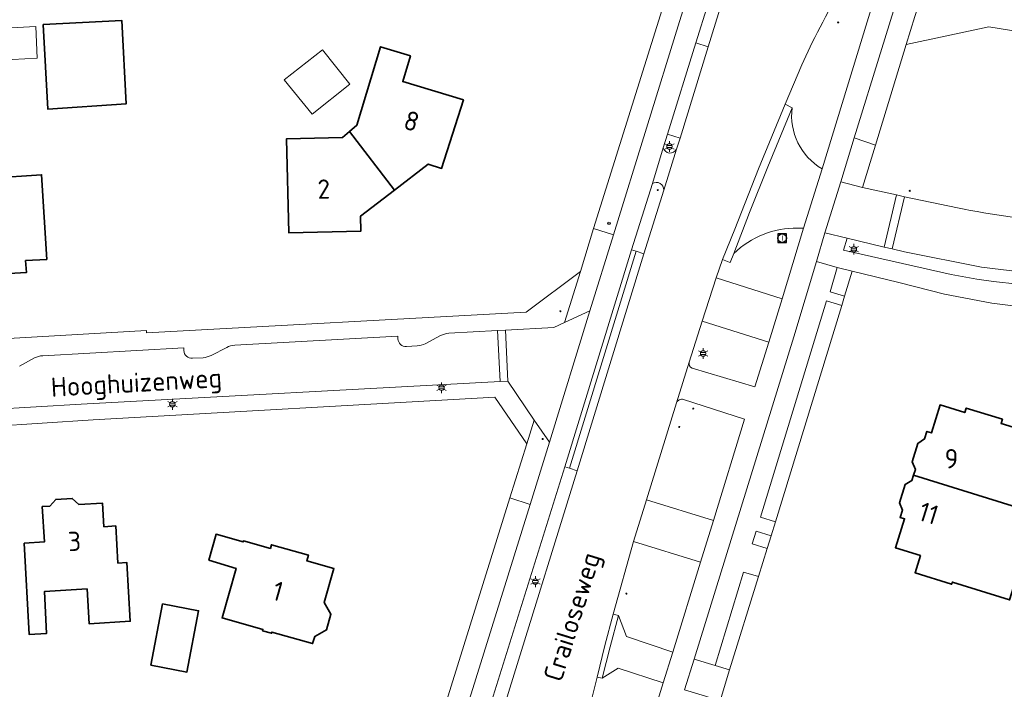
# Model space of a CAD drawing. Header units: metres. Extents: x 140853 to 145288, y 474558 to 480269.
# Tile 243 of 256: x 144003 to 144095, y 478604 to 478666. Entities that reach past the tile are written whole.
import ezdxf
from ezdxf.enums import TextEntityAlignment as Align

# ---------------------------------------------------------------- set-up
doc = ezdxf.new("R2010")
doc.units = ezdxf.units.M
doc.header["$MEASUREMENT"] = 0
for name, color, linetype, lineweight in [('B-WE-GR-BEPLANTING_CULTUUR_BOSPLANTSOEN-G', 90, 'GR-PLANTSOEN', 18), ('B-WE-GR-BEPLANTING_CULTUUR_HEESTERS-G', 90, 'Continuous', 18), ('B-WE-GR-GRAS_KRUIDENRIJK-G', 80, 'Continuous', 18), ('B-WE-GR-GROENVOORZIENING-G', 80, 'Continuous', 18), ('B-WE-IE-TERREINAFSCHEIDING_KUNSTMATIG_HEKWERK-G', 20, 'IE-TERREINAFSCHEIDING-KUNSTMATIG', 18), ('B-WE-KL-ET_LS_OV_LICHTMAST-S', 190, 'Continuous', 18), ('B-WE-KL-WATER_BRANDLEIDING_PUT-S', 150, 'Continuous', 18), ('B-WE-OG-BEBOUWING-G', 7, 'Continuous', 35), ('B-WE-OG-BEBOUWING_BIJGEBOUW-G', 7, 'Continuous', 18), ('B-WE-OG-BEBOUWING_HUISNUMMER-T18', 10, 'Continuous', 18), ('B-WE-OG-BEBOUWING_STRAATNAAM-T18', 10, 'Continuous', 18), ('B-WE-OG-TERREIN_ERF-G', 7, 'Continuous', 18), ('B-WE-RI-GWA_RIOOLPUT-S', 30, 'Continuous', 18), ('B-WE-VH-VERHARDING_ASFALT-G', 252, 'Continuous', 18), ('B-WE-VH-VERHARDING_BEDRIJFSVLOERPLAAT-G', 252, 'Continuous', 18), ('B-WE-VH-VERHARDING_BETONSTRAATSTEEN-G', 252, 'Continuous', 18), ('B-WE-VH-VERHARDING_STRAATBAKSTEEN-G', 252, 'Continuous', 18), ('B-WE-VH-VERHARDING_TEGEL-G', 252, 'Continuous', 18), ('B-WE-VW-BEWEGWIJZERING_DRAAGCONSTRUCTIE-S', 7, 'Continuous', 18), ('X-XX-XX-ALGEMEEN-S', 7, 'Continuous', 18)]:
    doc.layers.add(name, color=color, linetype=linetype, lineweight=lineweight)
doc.styles.add('NLCS-ISO', font='txt')
doc.linetypes.add('GR-PLANTSOEN', pattern='A,0,[179,NLCS.shx,S=2,R=0,X=0,Y=0],-4', length=4)
doc.linetypes.add('IE-TERREINAFSCHEIDING-KUNSTMATIG', pattern='A,4,[82,NLCS.shx,S=0.75,R=90,X=0,Y=0],4,-2', length=10)

# ---------------------------------------------------------------- blocks, each defined once
blk = doc.blocks.new('SIE-WEG_AFVALBAK_TYPE_01')
for radius in [0.25, 0.156]:
    blk.add_circle((0, 0), radius)
blk = doc.blocks.new('B-SIE-WEG_LICHTMAST-SO')
at = {"ltscale": 0.1}
for p, q in [((-1.1, 0.63), (-2.19, 1.27)), ((0, 1.27), (0, 2.53)), ((1.1, 0.63), (2.19, 1.27)), ((-1.1, -0.63), (-2.19, -1.27)), ((0, -1.27), (0, -2.53)), ((1.1, -0.63), (2.19, -1.27))]:
    blk.add_line(p, q, dxfattribs=at)
at = {"flags": 128}
for points in [[(-1.16, 0.5), (1.16, 0.5)], [(-1.16, -0.5), (1.16, -0.5)]]:
    blk.add_lwpolyline(points, dxfattribs=at)
at = {"ltscale": 0.1}
blk.add_circle((0, 0), 1.27, dxfattribs=at)
at = {"style": 'NLCS-ISO'}
blk.add_attdef('TYPE', text='', height=1.8, dxfattribs=at).set_placement((0, 2.53), align=Align.BOTTOM_CENTER)
blk = doc.blocks.new('SRI-PUT_INSPECTIE-SO')
at = {"lineweight": -3, "flags": 128}
blk.add_lwpolyline([(-2, -2), (2, -2), (2, 2), (-2, 2)], close=True, dxfattribs=at)
at = {"lineweight": -3, "ltscale": 1.5}
blk.add_circle((0, 0), 2, dxfattribs=at)
at = {"ltscale": 0.1, "style": 'NLCS-ISO'}
blk.add_text('I', height=2.5, dxfattribs=at).set_placement((0, -0.01), align=Align.MIDDLE_CENTER)
blk = doc.blocks.new('SIE-WEG_STRAATPOT_BRANDKRAAN-SO')
blk.add_ellipse((0, 0), major_axis=(-0.729, 0), ratio=0.685994)
at = {"style": 'NLCS-ISO'}
blk.add_text('BR', height=0.4, dxfattribs=at).set_placement((-0.3, -0.15))

msp = doc.modelspace()

# ---------------------------------------------------------------- linework, layer by layer
at = {"layer": 'B-WE-GR-BEPLANTING_CULTUUR_BOSPLANTSOEN-G', "ltscale": 0.2, "flags": 128}
msp.add_lwpolyline([(144085.463, 478663.951), (144093.178, 478665.599), (144097.038, 478664.966), (144100.139, 478666.703), (144104.2, 478671.871), (144110.302, 478673.563), (144119.281, 478679.755), (144129.605, 478680.041), (144136.731, 478685.254), (144145.25, 478693.317), (144138.435, 478700.515), (144128.631, 478693.852), (144118.007, 478685.921), (144104.548, 478679.466), (144089.397, 478668.37), (144087.059, 478668.887), (144086.277, 478666.575), (144085.463, 478663.951)], close=True, dxfattribs=at)
at = {"layer": 'B-WE-GR-BEPLANTING_CULTUUR_HEESTERS-G', "ltscale": 0.2, "flags": 128}
msp.add_lwpolyline([(144098.729, 478641.283), (144110.748, 478640.527), (144110.804, 478641.654), (144103.852, 478642.074), (144098.936, 478642.407), (144092.495, 478643.172), (144085.302, 478644.619), (144084.151, 478644.902), (144083.417, 478645.043), (144079.957, 478645.882), (144079.615, 478644.777), (144089.653, 478642.513), (144092.059, 478642.076), (144093.621, 478641.857), (144095.902, 478641.591), (144095.851, 478640.982), (144098.701, 478640.742), (144098.729, 478641.283)], close=True, dxfattribs=at)
at = {"layer": 'B-WE-GR-GRAS_KRUIDENRIJK-G', "ltscale": 0.2, "flags": 128}
for points in [[(144091.264, 478701.513), (144091.137, 478701.1), (144091.137, 478701.1, -0.024315), (144084.67, 478682.048), (144084.67, 478682.048), (144083.799, 478679.866), (144083.799, 478679.866, -0.031017), (144076.687, 478664.127), (144076.687, 478664.127), (144075.728, 478662.055), (144074.156, 478658.39), (144074.821, 478658.047), (144074.821, 478658.047, 0.301537), (144077.611, 478652.355), (144077.611, 478652.355), (144085.563, 478678.293), (144097.482, 478716.911), (144094.404, 478716.162), (144094.404, 478716.162, 0.008057), (144092.839, 478707.86), (144092.839, 478707.86, -0.015911), (144091.264, 478701.513)], [(144064.354, 478655.226), (144063.182, 478655.592), (144062.776, 478654.321), (144062.776, 478654.321, 0.676905), (144064.023, 478654.179), (144064.023, 478654.179), (144064.354, 478655.226)], [(144061.769, 478650.97), (144059.837, 478644.793), (144060.266, 478644.659), (144060.982, 478644.435), (144062.838, 478650.352), (144062.838, 478650.352, 0.620791), (144061.769, 478650.97)], [(144068.928, 478643.662), (144068.303, 478643.895), (144067.741, 478642.172), (144073.882, 478640.232), (144075.866, 478646.82), (144075.337, 478646.805), (144075.337, 478646.805, 0.202013), (144069.378, 478644.461), (144069.378, 478644.461), (144069.026, 478643.626), (144068.928, 478643.662)], [(144066.414, 478638.159), (144065.22, 478634.314), (144065.22, 478634.314, 0.392992), (144065.485, 478633.762), (144065.485, 478633.762), (144071.329, 478632.012), (144072.645, 478636.195), (144066.414, 478638.159)], [(144061.212, 478621.469), (144067.463, 478619.549), (144070.382, 478628.99), (144064.684, 478630.842), (144064.684, 478630.842, 0.417524), (144064.021, 478630.513), (144064.021, 478630.513), (144061.212, 478621.469)]]:
    msp.add_lwpolyline(points, format="xyb", close=True, dxfattribs=at)
for points in [[(144066.982, 478663.741), (144070.413, 478674.792), (144069.297, 478675.135), (144065.82, 478664.093), (144066.982, 478663.741)], [(144041.809, 478582.403), (144048.866, 478605.212), (144054.741, 478624.201), (144054.024, 478624.423), (144053.594, 478624.555), (144040.534, 478582.782), (144041.809, 478582.403)], [(144063.675, 478607.289), (144066.272, 478615.664), (144060.005, 478617.595), (144058.101, 478610.804), (144058.594, 478610.701), (144059.365, 478608.737), (144063.675, 478607.289)]]:
    msp.add_lwpolyline(points, close=True, dxfattribs=at)
msp.add_lwpolyline([(144097.038, 478664.966), (144093.178, 478665.599), (144085.463, 478663.951), (144082.598, 478654.569), (144081.398, 478650.623), (144084.556, 478649.943), (144085.324, 478649.756), (144090.265, 478648.708), (144090.265, 478648.708, 0.029693), (144100.095, 478647.332)], format="xyb", dxfattribs=at)
msp.add_lwpolyline([(144055.426, 478580.635), (144062.771, 478604.407), (144062.771, 478604.407), (144058.585, 478605.776), (144057.098, 478604.86), (144056.614, 478604.947), (144056.151, 478603.062)], dxfattribs=at)
at = {"layer": 'B-WE-GR-GROENVOORZIENING-G', "ltscale": 0.2, "flags": 128}
for points in [[(144080.429, 478642.811), (144079.035, 478643.152), (144078.366, 478640.89), (144079.713, 478640.479), (144080.429, 478642.811)], [(144079.447, 478639.609), (144078.012, 478640.047), (144071.851, 478619.872), (144073.26, 478619.436), (144079.447, 478639.609)], [(144072.855, 478618.115), (144071.447, 478618.55), (144071.09, 478617.382), (144072.497, 478616.947), (144072.855, 478618.115)], [(144068.969, 478605.617), (144071.69, 478614.316), (144070.287, 478614.75), (144067.623, 478606.028), (144068.969, 478605.617)]]:
    msp.add_lwpolyline(points, close=True, dxfattribs=at)
at = {"layer": 'B-WE-IE-TERREINAFSCHEIDING_KUNSTMATIG_HEKWERK-G', "ltscale": 0.2, "flags": 128}
for points in [[(144080.429, 478642.811), (144079.713, 478640.479)], [(144079.447, 478639.609), (144073.26, 478619.436)], [(144072.855, 478618.115), (144072.497, 478616.947)], [(144071.69, 478614.316), (144068.969, 478605.617)]]:
    msp.add_lwpolyline(points, dxfattribs=at)
at = {"layer": 'B-WE-OG-BEBOUWING-G', "ltscale": 0.2, "flags": 128}
for points in [[(144004.91, 478665.814), (144005.321, 478657.925), (144012.641, 478658.4), (144012.235, 478666.195), (144004.91, 478665.814)], [(144033.509, 478655.849), (144037.688, 478650.364), (144040.853, 478652.791), (144042.092, 478652.396), (144044.127, 478658.784), (144038.46, 478660.497), (144039.183, 478662.89), (144036.398, 478663.731), (144034.192, 478656.417), (144033.509, 478655.849)], [(144033.509, 478655.849), (144032.827, 478655.281), (144027.609, 478655.141), (144027.844, 478646.374), (144034.561, 478646.554), (144034.524, 478647.937), (144037.688, 478650.364), (144033.509, 478655.849)], [(143999.068, 478642.441), (144000, 478642.494), (144003.331, 478642.683), (144003.264, 478643.791), (144005.231, 478643.909), (144004.755, 478651.795), (144000, 478651.497), (143998.57, 478651.408), (143999.068, 478642.441)], [(144086.159, 478623.795), (144097.653, 478620.216), (144099.008, 478619.795), (144100.358, 478624.14), (144100.062, 478624.232), (144099.976, 478623.955), (144098.983, 478624.263), (144099.805, 478626.909), (144094.333, 478628.609), (144094.451, 478628.992), (144091.07, 478630.042), (144090.94, 478629.621), (144088.638, 478630.336), (144087.818, 478627.727), (144087.398, 478627.857), (144087.185, 478627.166), (144086.563, 478626.744), (144086.03, 478625.019), (144086.327, 478624.302), (144086.159, 478623.795)], [(144086.159, 478623.795), (144085.992, 478623.294), (144085.374, 478622.912), (144084.844, 478621.216), (144085.121, 478620.514), (144084.889, 478619.846), (144085.309, 478619.714), (144084.46, 478617.014), (144086.798, 478616.281), (144086.295, 478614.678), (144089.711, 478613.607), (144089.777, 478613.816), (144095.12, 478612.141), (144097.653, 478620.216), (144086.159, 478623.795)], [(144003.113, 478617.449), (144003.587, 478608.927), (144005.206, 478609.002), (144005.023, 478612.939), (144008.997, 478613.174), (144009.189, 478609.93), (144013.022, 478610.156), (144012.698, 478615.637), (144011.879, 478615.588), (144011.675, 478619.042), (144010.567, 478618.977), (144010.436, 478621.183), (144008.242, 478621.053), (144007.608, 478621.606), (144006.071, 478621.516), (144005.507, 478620.891), (144004.808, 478620.85), (144005.011, 478617.564), (144003.113, 478617.449)], [(144020.358, 478615.842), (144022.91, 478615.091), (144021.6, 478610.474), (144025.419, 478609.39), (144025.386, 478609.274), (144026.223, 478609.037), (144026.256, 478609.152), (144030.056, 478608.074), (144030.245, 478608.738), (144031.345, 478609.351), (144031.758, 478610.803), (144031.145, 478611.904), (144032.036, 478615.073), (144029.514, 478615.782), (144029.665, 478616.321), (144026.209, 478617.292), (144026.111, 478616.946), (144023.589, 478617.655), (144023.562, 478617.559), (144021.04, 478618.268), (144020.358, 478615.842)], [(144016.052, 478611.788), (144014.954, 478606.063), (144018.312, 478605.419), (144019.411, 478611.144), (144016.052, 478611.788)]]:
    msp.add_lwpolyline(points, close=True, dxfattribs=at)
at = {"layer": 'B-WE-OG-BEBOUWING_BIJGEBOUW-G', "ltscale": 0.2, "flags": 128}
for points in [[(144004.198, 478665.62), (144000.692, 478665.437), (144000.845, 478662.495), (144004.351, 478662.677), (144004.198, 478665.62)], [(144030.96, 478663.466), (144027.403, 478660.644), (144030.009, 478657.457), (144033.519, 478660.24), (144030.96, 478663.466)]]:
    msp.add_lwpolyline(points, close=True, dxfattribs=at)
at = {"layer": 'B-WE-OG-TERREIN_ERF-G', "ltscale": 0.2, "flags": 128}
for points in [[(144000, 478636.446), (144014.54, 478637.267), (144014.55, 478637.067), (144049.99, 478638.973), (144055.049, 478642.777), (144056.286, 478646.785), (144072.353, 478698.095), (144072.493, 478702.541), (144071.282, 478710.035), (144068.539, 478716.345), (144066.841, 478718.305), (144066.591, 478718.589), (144066.591, 478718.589), (144057.401, 478716.958), (144047.227, 478714.913), (144047.36, 478714.267), (144038.755, 478712.372), (144029.66, 478710.078), (144029.51, 478709.013), (144026.817, 478708.392), (144026.278, 478709.337), (144005.6, 478704.782), (144005.744, 478704.117), (144001.518, 478703.251)], [(144097.692, 478639.289), (144093.448, 478639.835), (144089.031, 478640.678), (144084.768, 478641.75), (144080.429, 478642.811), (144079.713, 478640.479), (144079.447, 478639.609), (144073.26, 478619.436), (144072.855, 478618.115), (144072.497, 478616.947), (144071.69, 478614.316), (144071.69, 478614.316), (144068.969, 478605.617), (144068.09, 478602.744)], [(144095.12, 478612.141), (144089.777, 478613.816), (144089.711, 478613.607), (144086.295, 478614.678), (144086.798, 478616.281), (144084.46, 478617.014), (144085.309, 478619.714), (144084.889, 478619.846), (144085.121, 478620.514), (144084.844, 478621.216), (144085.374, 478622.912), (144085.992, 478623.294), (144086.159, 478623.795), (144086.327, 478624.302), (144086.03, 478625.019), (144086.563, 478626.744), (144087.185, 478627.166), (144087.398, 478627.857), (144087.818, 478627.727), (144088.638, 478630.336), (144090.94, 478629.621), (144091.07, 478630.042), (144094.451, 478628.992), (144094.333, 478628.609), (144099.805, 478626.909)]]:
    msp.add_lwpolyline(points, dxfattribs=at)
for points in [[(144004.91, 478665.814), (144012.235, 478666.195), (144012.641, 478658.4), (144005.321, 478657.925), (144004.91, 478665.814)], [(144037.688, 478650.364), (144034.524, 478647.937), (144034.561, 478646.554), (144027.844, 478646.374), (144027.609, 478655.141), (144032.827, 478655.281), (144033.509, 478655.849), (144034.192, 478656.417), (144036.398, 478663.731), (144039.183, 478662.89), (144038.46, 478660.497), (144044.127, 478658.784), (144042.092, 478652.396), (144040.853, 478652.791), (144037.688, 478650.364)], [(143998.57, 478651.408), (144000, 478651.497), (144004.755, 478651.795), (144005.231, 478643.909), (144003.264, 478643.791), (144003.331, 478642.683), (144000, 478642.494), (143999.068, 478642.441), (143998.907, 478642.432), (143998.853, 478643.331), (143992.791, 478642.966), (143992.286, 478651.025), (143992.336, 478651.028), (143992.169, 478653.693), (143995.144, 478653.879), (143995.311, 478651.204), (143998.57, 478651.408)], [(144003.113, 478617.449), (144005.011, 478617.564), (144004.808, 478620.85), (144005.507, 478620.891), (144006.071, 478621.516), (144007.608, 478621.606), (144008.242, 478621.053), (144010.436, 478621.183), (144010.567, 478618.977), (144011.675, 478619.042), (144011.879, 478615.588), (144012.698, 478615.637), (144013.022, 478610.156), (144009.189, 478609.93), (144008.997, 478613.174), (144005.023, 478612.939), (144005.206, 478609.002), (144003.587, 478608.927), (144003.113, 478617.449)], [(144020.358, 478615.842), (144021.04, 478618.268), (144023.562, 478617.559), (144023.589, 478617.655), (144026.111, 478616.946), (144026.209, 478617.292), (144029.665, 478616.321), (144029.514, 478615.782), (144032.036, 478615.073), (144031.145, 478611.904), (144031.758, 478610.803), (144031.345, 478609.351), (144030.245, 478608.738), (144030.056, 478608.074), (144026.256, 478609.152), (144026.223, 478609.037), (144025.386, 478609.274), (144025.419, 478609.39), (144021.6, 478610.474), (144022.91, 478615.091), (144020.358, 478615.842)], [(144016.052, 478611.788), (144019.411, 478611.144), (144018.312, 478605.419), (144014.954, 478606.063), (144016.052, 478611.788)]]:
    msp.add_lwpolyline(points, close=True, dxfattribs=at)
msp.add_lwpolyline([(143921.131, 478524.288), (143960.409, 478527.815), (143987.417, 478530.308), (144000, 478531.649), (144001.828, 478531.818), (144015.759, 478542.062), (144015.759, 478542.062, 0.032743), (144026.393, 478550.912), (144026.393, 478550.912), (144048.466, 478621.668), (144050.055, 478626.689), (144047.054, 478631.044), (144009.57, 478628.955), (144000, 478628.323), (143993.56, 478627.898), (143966.637, 478626.319), (143932.752, 478624.567)], format="xyb", dxfattribs=at)
at = {"layer": 'B-WE-VH-VERHARDING_ASFALT-G', "ltscale": 0.2, "flags": 128}
for points in [[(144095.491, 478735.999), (144088.042, 478733.948), (144080.592, 478731.896), (144080.189, 478716.485), (144080.189, 478716.485, -0.202995), (144080.097, 478706.603), (144080.097, 478706.603), (144079.704, 478705.348), (144071.657, 478678.69), (144070.413, 478674.792), (144070.413, 478674.792), (144066.982, 478663.741), (144064.354, 478655.226), (144064.023, 478654.179), (144062.838, 478650.352), (144060.982, 478644.435), (144054.741, 478624.201), (144048.866, 478605.212), (144041.809, 478582.403)], [(144097.482, 478716.911), (144085.563, 478678.293), (144077.611, 478652.355), (144075.866, 478646.82), (144073.882, 478640.232), (144072.645, 478636.195), (144071.329, 478632.012), (144065.485, 478633.762), (144065.485, 478633.762, -0.392992), (144065.22, 478634.314), (144065.22, 478634.314), (144064.021, 478630.513), (144064.021, 478630.513, -0.417524), (144064.684, 478630.842), (144064.684, 478630.842), (144070.382, 478628.99), (144067.463, 478619.549), (144066.272, 478615.664), (144063.675, 478607.289), (144062.771, 478604.407), (144055.426, 478580.635)], [(144056.151, 478603.062), (144056.614, 478604.947), (144057.326, 478607.888), (144058.101, 478610.804), (144060.005, 478617.595), (144061.212, 478621.469), (144064.021, 478630.513), (144065.22, 478634.314), (144066.414, 478638.159), (144067.741, 478642.172), (144068.303, 478643.895), (144069.48, 478646.741), (144071.683, 478652.355), (144074.156, 478658.39), (144075.728, 478662.055), (144076.687, 478664.127), (144076.687, 478664.127, 0.031017), (144083.799, 478679.866)]]:
    msp.add_lwpolyline(points, format="xyb", dxfattribs=at)
for points in [[(144064.77, 478603.755), (144065.664, 478606.625), (144074.977, 478636.697), (144077.102, 478643.716), (144077.881, 478646.39), (144079.37, 478651.141), (144080.62, 478655.232), (144090.938, 478688.616), (144099.499, 478716.56)], [(144040.534, 478582.782), (144053.594, 478624.555), (144059.837, 478644.793), (144061.769, 478650.97), (144062.776, 478654.321), (144063.182, 478655.592), (144065.82, 478664.093), (144069.297, 478675.135), (144070.503, 478679.038), (144076.195, 478697.16), (144075.933, 478706.54), (144075.716, 478715.428), (144075.716, 478715.428), (144073.687, 478714.942), (144074.134, 478697.582), (144070.16, 478684.797), (144064.311, 478666.101), (144058.139, 478646.186), (144055.944, 478639.1), (144052.153, 478626.857), (144050.354, 478621.052), (144039.638, 478586.631)]]:
    msp.add_lwpolyline(points, dxfattribs=at)
at = {"layer": 'B-WE-VH-VERHARDING_BEDRIJFSVLOERPLAAT-G', "ltscale": 0.2, "flags": 128}
msp.add_lwpolyline([(144085.324, 478649.756), (144084.556, 478649.943), (144083.417, 478645.043), (144084.151, 478644.902), (144085.324, 478649.756)], close=True, dxfattribs=at)
at = {"layer": 'B-WE-VH-VERHARDING_BETONSTRAATSTEEN-G', "ltscale": 0.2, "flags": 128}
for points in [[(144063.182, 478655.592), (144064.354, 478655.226), (144066.982, 478663.741), (144065.82, 478664.093), (144063.182, 478655.592)], [(144068.303, 478643.895), (144068.928, 478643.662), (144069.026, 478643.626), (144069.378, 478644.461), (144070.85, 478648.265), (144072.563, 478652.54), (144074.821, 478658.047), (144074.156, 478658.39), (144071.683, 478652.355), (144069.48, 478646.741), (144068.303, 478643.895)], [(144080.62, 478655.232), (144079.37, 478651.141), (144081.398, 478650.623), (144082.598, 478654.569), (144080.62, 478655.232)], [(144084.556, 478649.943), (144081.398, 478650.623), (144079.37, 478651.141), (144077.881, 478646.39), (144079.957, 478645.882), (144083.417, 478645.043), (144084.556, 478649.943)], [(144059.837, 478644.793), (144053.594, 478624.555), (144054.024, 478624.423), (144060.266, 478644.659), (144059.837, 478644.793)], [(144060.266, 478644.659), (144054.024, 478624.423), (144054.741, 478624.201), (144060.982, 478644.435), (144060.266, 478644.659)], [(144055.944, 478639.1), (144053.569, 478638.008), (144052.566, 478637.547), (144048.056, 478637.318), (144048.278, 478632.562), (144050.749, 478628.924), (144052.153, 478626.857), (144055.944, 478639.1)], [(144048.278, 478632.562), (144048.056, 478637.318), (144047.312, 478637.285), (144047.558, 478632.519), (144048.278, 478632.562)]]:
    msp.add_lwpolyline(points, close=True, dxfattribs=at)
for points in [[(144077.611, 478652.355, -0.301537), (144074.821, 478658.047), (144074.821, 478658.047), (144072.563, 478652.54), (144070.85, 478648.265), (144069.378, 478644.461), (144069.378, 478644.461, -0.202013), (144075.337, 478646.805), (144075.337, 478646.805), (144075.866, 478646.82), (144077.611, 478652.355)], [(144061.769, 478650.97, -0.620791), (144062.838, 478650.352), (144062.838, 478650.352), (144064.023, 478654.179), (144064.023, 478654.179, -0.676905), (144062.776, 478654.321), (144062.776, 478654.321), (144061.769, 478650.97)], [(144136.229, 478645.27), (144134.946, 478645.359), (144120.098, 478646.126), (144104.273, 478646.983), (144103.001, 478647.088), (144100.095, 478647.332), (144100.095, 478647.332, -0.029693), (144090.265, 478648.708), (144090.265, 478648.708), (144085.324, 478649.756), (144084.151, 478644.902), (144085.302, 478644.619), (144092.495, 478643.172), (144098.936, 478642.407), (144103.852, 478642.074), (144110.804, 478641.654), (144118.057, 478641.266), (144145.816, 478639.79), (144151.31, 478639.497), (144168.59, 478638.593), (144168.815, 478643.528), (144136.229, 478645.27)]]:
    msp.add_lwpolyline(points, format="xyb", close=True, dxfattribs=at)
msp.add_lwpolyline([(144095.902, 478641.591), (144093.621, 478641.857), (144092.059, 478642.076), (144089.653, 478642.513), (144079.615, 478644.777), (144079.957, 478645.882), (144077.881, 478646.39), (144077.102, 478643.716), (144079.035, 478643.152), (144080.429, 478642.811), (144084.768, 478641.75), (144089.031, 478640.678), (144093.448, 478639.835), (144097.692, 478639.289)], dxfattribs=at)
for points in [[(144002.682, 478633.962), (144004.099, 478634.717), (144004.099, 478634.717, -0.094336), (144004.853, 478634.924), (144004.853, 478634.924), (144018.022, 478635.649), (144018.043, 478635.402), (144018.043, 478635.402, 0.429174), (144018.827, 478634.683), (144018.827, 478634.683), (144019.838, 478634.735), (144019.838, 478634.735, 0.102745), (144020.586, 478634.954), (144020.586, 478634.954), (144022.032, 478635.702), (144022.032, 478635.702, -0.078269), (144022.787, 478635.915), (144022.787, 478635.915), (144038.003, 478636.756), (144038.021, 478636.496), (144038.021, 478636.496, 0.423425), (144038.807, 478635.787), (144038.807, 478635.787), (144039.811, 478635.837), (144039.811, 478635.837, 0.090366), (144040.573, 478636.042), (144040.573, 478636.042), (144042.001, 478636.8), (144042.001, 478636.8, -0.091274), (144042.757, 478637.019), (144042.757, 478637.019), (144047.312, 478637.285), (144048.056, 478637.318), (144052.566, 478637.547), (144053.569, 478638.008), (144055.049, 478642.777), (144049.99, 478638.973), (144014.55, 478637.067), (144014.54, 478637.267), (144000, 478636.446)], [(144000, 478629.898), (144008.443, 478630.391), (144047.558, 478632.519), (144047.312, 478637.285), (144042.757, 478637.019), (144042.757, 478637.019, 0.091274), (144042.001, 478636.8), (144042.001, 478636.8), (144040.573, 478636.042), (144040.573, 478636.042, -0.090366), (144039.811, 478635.837), (144039.811, 478635.837), (144038.807, 478635.787), (144038.807, 478635.787, -0.423425), (144038.021, 478636.496), (144038.021, 478636.496), (144038.003, 478636.756), (144022.787, 478635.915), (144022.787, 478635.915, 0.078269), (144022.032, 478635.702), (144022.032, 478635.702), (144020.586, 478634.954), (144020.586, 478634.954, -0.102745), (144019.838, 478634.735), (144019.838, 478634.735), (144018.827, 478634.683), (144018.827, 478634.683, -0.429174), (144018.043, 478635.402), (144018.043, 478635.402), (144018.022, 478635.649), (144004.853, 478634.924), (144004.853, 478634.924, 0.094336), (144004.099, 478634.717), (144004.099, 478634.717), (144002.682, 478633.962)], [(143932.752, 478624.567), (143966.637, 478626.319), (143993.56, 478627.898), (144000, 478628.323), (144009.57, 478628.955), (144047.054, 478631.044), (144050.055, 478626.689), (144050.749, 478628.924), (144048.278, 478632.562), (144047.558, 478632.519), (144008.443, 478630.391), (144000, 478629.898), (143988.176, 478629.207), (143957.756, 478627.581), (143957.749, 478627.827), (143957.749, 478627.827, 0.405485), (143956.97, 478628.545), (143956.97, 478628.545), (143955.961, 478628.491)]]:
    msp.add_lwpolyline(points, format="xyb", dxfattribs=at)
at = {"layer": 'B-WE-VH-VERHARDING_STRAATBAKSTEEN-G', "ltscale": 0.2, "flags": 128}
for points in [[(144072.645, 478636.195), (144073.882, 478640.232), (144067.741, 478642.172), (144066.414, 478638.159), (144072.645, 478636.195)], [(144058.594, 478610.701), (144058.101, 478610.804), (144057.326, 478607.888), (144056.614, 478604.947), (144057.098, 478604.86), (144057.831, 478607.764), (144058.594, 478610.701)], [(144062.771, 478604.407), (144063.675, 478607.289), (144059.365, 478608.737), (144058.594, 478610.701), (144057.831, 478607.764), (144057.098, 478604.86), (144058.585, 478605.776), (144062.771, 478604.407)], [(144065.664, 478606.625), (144064.77, 478603.755), (144066.741, 478603.155), (144068.09, 478602.744), (144068.969, 478605.617), (144067.623, 478606.028), (144065.664, 478606.625)]]:
    msp.add_lwpolyline(points, close=True, dxfattribs=at)
at = {"layer": 'B-WE-VH-VERHARDING_TEGEL-G', "ltscale": 0.2, "flags": 128}
for points in [[(144101.667, 478716.213), (144104.273, 478722.651), (144104.273, 478722.651, 0.335406), (144100.424, 478719.422), (144100.424, 478719.422), (144099.499, 478716.56), (144090.938, 478688.616), (144080.62, 478655.232), (144082.598, 478654.569), (144085.463, 478663.951), (144086.277, 478666.575), (144087.059, 478668.887), (144087.532, 478670.521), (144101.667, 478716.213)], [(144070.303, 478718.963), (144069.968, 478719.188), (144066.591, 478718.589), (144066.841, 478718.305), (144068.539, 478716.345), (144071.282, 478710.035), (144072.493, 478702.541), (144072.353, 478698.095), (144056.286, 478646.785), (144058.139, 478646.186), (144064.311, 478666.101), (144070.16, 478684.797), (144074.134, 478697.582), (144073.687, 478714.942), (144073.687, 478714.942, 0.181626), (144070.303, 478718.963)], [(144026.393, 478550.912), (144024.489, 478544.349), (144024.489, 478544.349, 0.097868), (144027.471, 478548.233), (144027.471, 478548.233), (144027.609, 478548.532), (144028.35, 478550.629), (144039.638, 478586.631), (144050.354, 478621.052), (144048.466, 478621.668), (144026.393, 478550.912)]]:
    msp.add_lwpolyline(points, format="xyb", close=True, dxfattribs=at)
for points in [[(144055.944, 478639.1), (144058.139, 478646.186), (144056.286, 478646.785), (144055.049, 478642.777), (144053.569, 478638.008), (144055.944, 478639.1)], [(144079.447, 478639.609), (144079.713, 478640.479), (144078.366, 478640.89), (144079.035, 478643.152), (144077.102, 478643.716), (144074.977, 478636.697), (144065.664, 478606.625), (144067.623, 478606.028), (144070.287, 478614.75), (144071.69, 478614.316), (144072.497, 478616.947), (144071.09, 478617.382), (144071.447, 478618.55), (144072.855, 478618.115), (144073.26, 478619.436), (144071.851, 478619.872), (144078.012, 478640.047), (144079.447, 478639.609)], [(144048.466, 478621.668), (144050.354, 478621.052), (144052.153, 478626.857), (144050.749, 478628.924), (144050.055, 478626.689), (144048.466, 478621.668)], [(144067.463, 478619.549), (144061.212, 478621.469), (144060.005, 478617.595), (144066.272, 478615.664), (144067.463, 478619.549)]]:
    msp.add_lwpolyline(points, close=True, dxfattribs=at)

# ---------------------------------------------------------------- block references
at = {"layer": 'B-WE-KL-ET_LS_OV_LICHTMAST-S', "xscale": 0.2, "yscale": 0.2, "zscale": 0.2}
for p in [(144063.363, 478654.436), (144080.583, 478644.857), (144066.512, 478635.13), (144042.092, 478631.932), (144016.96, 478630.396), (144050.849, 478613.856)]:
    msp.add_blockref('B-SIE-WEG_LICHTMAST-SO', p, dxfattribs=at)
at = {"layer": 'B-WE-KL-WATER_BRANDLEIDING_PUT-S', "xscale": 0.2, "yscale": 0.2, "zscale": 0.2}
msp.add_blockref('SIE-WEG_STRAATPOT_BRANDKRAAN-SO', (144057.72, 478647.278), dxfattribs=at)
at = {"layer": 'B-WE-RI-GWA_RIOOLPUT-S', "xscale": 0.2, "yscale": 0.2, "zscale": 0.2}
msp.add_blockref('SRI-PUT_INSPECTIE-SO', (144073.894, 478645.891), dxfattribs=at)
at = {"layer": 'B-WE-VW-BEWEGWIJZERING_DRAAGCONSTRUCTIE-S', "xscale": 0.2, "yscale": 0.2, "zscale": 0.2}
msp.add_blockref('SIE-WEG_AFVALBAK_TYPE_01', (144079.119, 478666.006), dxfattribs=at)
at = {"layer": 'X-XX-XX-ALGEMEEN-S', "xscale": 0.2, "yscale": 0.2, "zscale": 0.2}
for p in [(144062.275, 478650.372), (144085.792, 478650.298), (144053.183, 478639.067), (144065.59, 478629.991), (144064.281, 478628.277), (144051.528, 478627.153), (144059.348, 478612.732)]:
    msp.add_blockref('SIE-WEG_AFVALBAK_TYPE_01', p, dxfattribs=at)

# ---------------------------------------------------------------- texts
at = {"layer": 'B-WE-OG-BEBOUWING_HUISNUMMER-T18', "style": 'NLCS-ISO'}
for s, rotation, p in [('8', 342.3, (144039.298, 478656.804)), ('2', 1.5, (144031.095, 478650.463)), ('11', 342.6, (144087.565, 478620.232)), ('3', 3.3, (144007.822, 478617.612)), ('1', 344.3, (144026.811, 478612.968))]:
    msp.add_text(s, height=1.8, rotation=rotation, dxfattribs=at).set_placement(p, align=Align.MIDDLE_CENTER)
msp.add_text('9', height=1.8, dxfattribs=at).set_placement((144089.693, 478625.319), align=Align.MIDDLE_CENTER)
at = {"layer": 'B-WE-OG-BEBOUWING_STRAATNAAM-T18', "style": 'NLCS-ISO'}
for s, rotation, p in [('Hooghuizenweg', 3.3, (144013.604, 478632.436)), ('Crailoseweg', 72.8, (144054.247, 478610.587))]:
    msp.add_text(s, height=1.8, rotation=rotation, dxfattribs=at).set_placement(p, align=Align.MIDDLE_CENTER)

doc.saveas('drawing.dxf')
